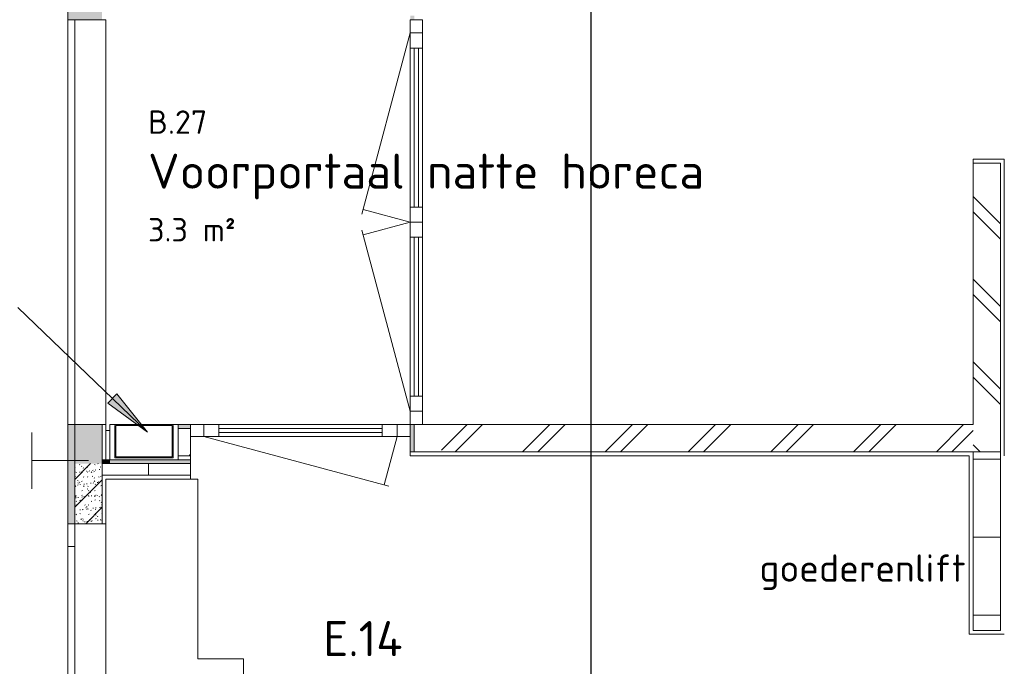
# Model space of a CAD drawing. Header units: millimetres. Extents: x 2016 to 102618, y -16590 to 68005.
# Tile 137 of 256: x 38553 to 43600, y 18361 to 21675. Entities that reach past the tile are written whole.
import ezdxf

# ---------------------------------------------------------------- set-up
doc = ezdxf.new("R2010")
doc.units = ezdxf.units.MM
doc.linetypes.add('Overhead', pattern=[4, 2.5, -1.5])
for name, color, linetype, lineweight in [('A-ANNO-DIMS', 211, 'Continuous', 9), ('A-AREA-IDEN', 2, 'Continuous', 9), ('A-DETL', 90, 'Continuous', 18), ('A-DETL-GENF', 92, 'Continuous', 13), ('A-DETL-MEDM', 33, 'Continuous', 18), ('A-DOOR', 31, 'Continuous', 13), ('A-FLOR', 192, 'Continuous', 13), ('A-GENM', 13, 'Continuous', 13), ('A-GLAZ-CURT', 52, 'Continuous', 9), ('A-GLAZ-CWMG', 51, 'Continuous', 13), ('A-WALL', 113, 'Continuous', 13), ('A-WALL-FNSH', 113, 'Continuous', 25), ('A-WALL-PATT', 111, 'Continuous', 25), ('G-ANNO-TEXT', 231, 'Continuous', 9), ('I-WALL', 2, 'Continuous', 13)]:
    doc.layers.add(name, color=color, linetype=linetype, lineweight=lineweight)
doc.styles.add('ISOCPEUR_2', font='isocpeur.ttf', dxfattribs={"height": 180})
doc.styles.add('ISOCPEUR_3', font='isocpeur.ttf', dxfattribs={"height": 140})
doc.styles.add('ISOCPEUR_4', font='isocpeur.ttf', dxfattribs={"height": 120})
doc.dimstyles.new('00_VCS_maatvoering_1_8', dxfattribs={"dimscale": 304.8, "dimtxt": 179.276612, "dimasz": 0.918635, "dimexe": 0.328084, "dimexo": 0.0625, "dimgap": 0.164042, "dimtad": 1, "dimdec": 0, "dimzin": 0, "dimdsep": 46, "dimtxsty": 'ISOCPEUR_2', "dimblk1": 'DOTSMALL', "dimblk2": 'DOTSMALL', "dimsah": 1, "dimcen": 0.09, "dimdle": 0.328084, "dimadec": 0, "dimazin": 0, "dimtfac": 1, "dimtdec": 4, "dimtix": 1, "dimtmove": 0, "dimatfit": 3, "dimfxl": 0.328084, "dimfxlon": 1, "dimtvp": 1, "dimtolj": 1, "dimtzin": 0, "dimarcsym": 2})
pattern_1 = [(45, (0, 0), (-29.91062, 111.51074), []), (37.5, (0, 0), (-1.574834, 48.170594), [3.353, -34.647, 3.353, -39.147, -40.625]), (37.5, (0, 0), (-1.574834, 48.170594), [-80.5, 3.353, -37.272]), (7.5, (0, 0), (44.24442, 70.55365), [3.353, -17.147, 3.353, -30.897, -13.125]), (7.5, (0, 0), (44.24442, 70.55365), [-54.75, 3.353, -9.772]), (327.5, (-28.075, 0), (77.853547, 0.141476), [3.353, -9.147, 3.353, -41.647, -58.75]), (327.5, (-28.075, 0), (77.853547, 0.141476), [-57.5, 3.353, -55.397]), (317.5, (-28.075, 0), (75.153165, 21.94189), [3.353, -9.147, 3.353, -26.147, -33.75]), (317.5, (-28.075, 0), (75.153165, 21.94189), [-42, 3.353, -30.397])]

# ---------------------------------------------------------------- blocks, each defined once
blk = doc.blocks.new('30_VCS_DO_opening - 1800 x 1265 mm-4524212-00 Begane grond')
at = {"layer": 'A-DETL-GENF', "linetype": 'Overhead', "lineweight": 5}
for p, q in [((891.8, 80), (-908.2, 80)), ((-908.2, -80), (891.8, -80))]:
    blk.add_line(p, q, dxfattribs=at)
at = {"layer": 'A-DETL-MEDM'}
for p, q in [((-908.2, 80), (-908.2, -80)), ((891.8, -80), (891.8, 80))]:
    blk.add_line(p, q, dxfattribs=at)
blk = doc.blocks.new('Uitgifte horeca blad - Uitgifte horeca blad-3227521-00 Begane grond')
at = {"layer": 'A-GENM'}
for p, q in [((39465, 19320), (39429, 19320)), ((39465, 18400), (39465, 19320)), ((38835, 18975), (38800, 18975)), ((38800, 18975), (38800, 17292)), ((39700, 18400), (39465, 18400)), ((39700, 14600), (39700, 18400)), ((38800, 16700), (38800, 14600))]:
    blk.add_line(p, q, dxfattribs=at)
blk = doc.blocks.new('30_VCS_DO_opening - 2075 x 2500 mm-4524002-00 Begane grond')
at = {"layer": 'A-DETL-GENF', "linetype": 'Overhead', "lineweight": 5}
for p, q in [((1029.3, 80), (-1045.7, 80)), ((-1045.7, -80), (1029.3, -80))]:
    blk.add_line(p, q, dxfattribs=at)
at = {"layer": 'A-DETL-MEDM'}
for p, q in [((-1045.7, 80), (-1045.7, -80)), ((1029.3, -80), (1029.3, 80))]:
    blk.add_line(p, q, dxfattribs=at)
blk = doc.blocks.new('Afvalbak - Type 1-4463741-00 Begane grond')
at = {"layer": 'A-GENM'}
for p, q in [((-24, 225), (-24, 60)), ((269, 230), (-19, 230)), ((-19, 225), (269, 225)), ((-19, 65), (-19, 225)), ((269, 225), (269, 65)), ((274, 60), (274, 225)), ((-24, 60), (274, 60)), ((269, 65), (-19, 65))]:
    blk.add_line(p, q, dxfattribs=at)
for centre, start, end in [((-19, 225), 90, 180), ((269, 225), 360, 90)]:
    blk.add_arc(centre, 5, start, end, dxfattribs=at)
blk = doc.blocks.new('31_VCS_CWP_vliesgevel_deur_enkel_glaspaneel - merk-4462972-00 Begane grond')
at = {"layer": 'A-GENM'}
for p, q in [((-495, 31), (-428.7, 278.5)), ((495, 31), (-452.8, 285))]:
    blk.add_line(p, q, dxfattribs=at)
at = {"layer": 'A-GLAZ-CURT', "lineweight": 18}
for p, q in [((-418, 31), (-495, 31)), ((-495, 31), (-495, -31)), ((-418, -31), (-418, 31)), ((-418, 31), (418, 31)), ((495, 31), (418, 31)), ((418, 31), (418, -31)), ((495, -31), (495, 31)), ((-495, -31), (-418, -31)), ((418, -31), (-418, -31)), ((418, -31), (495, -31))]:
    blk.add_line(p, q, dxfattribs=at)
at = {"layer": 'A-GLAZ-CURT', "lineweight": 13}
for p, q in [((418, 10.5), (-418, 10.5)), ((-418, 10.5), (-418, -10.5)), ((418, -10.5), (418, 10.5)), ((-418, -10.5), (418, -10.5))]:
    blk.add_line(p, q, dxfattribs=at)
blk = doc.blocks.new('Rectangular Mullion - aluminium kozijn_RT62_68mm-V310-00 Begane grond')
at = {"layer": 'A-GLAZ-CWMG'}
for p, q in [((-68, 31), (-1.6, 31)), ((-68, 31), (-68, -31)), ((0, 31), (-1.6, 31)), ((0, 31), (0, -31)), ((-68, -31), (-1.6, -31)), ((0, -31), (-1.6, -31))]:
    blk.add_line(p, q, dxfattribs=at)
blk = doc.blocks.new('Rectangular Mullion - aluminium kozijn_RT62_68mm-4439949-00 Begane grond')
at = {"layer": 'A-GLAZ-CWMG'}
for p, q in [((0, 31), (-68, 31)), ((-68, 31), (-68, -31)), ((0, -31), (0, 31)), ((-68, -31), (0, -31))]:
    blk.add_line(p, q, dxfattribs=at)
blk = doc.blocks.new('31_VCS_CWP_vliesgevel_deur_enkel_glaspaneel - merk-4524694-00 Begane grond')
at = {"layer": 'A-GENM'}
for p, q in [((-484.8, 31), (-419.8, 273.4)), ((484.7, 31), (-444, 279.8))]:
    blk.add_line(p, q, dxfattribs=at)
at = {"layer": 'A-GLAZ-CURT', "lineweight": 18}
for p, q in [((-407.8, 31), (-484.8, 31)), ((-484.8, 31), (-484.8, -31)), ((-407.8, -31), (-407.8, 31)), ((-407.8, 31), (407.7, 31)), ((484.7, 31), (407.7, 31)), ((407.7, 31), (407.7, -31)), ((484.7, -31), (484.7, 31)), ((-484.8, -31), (-407.8, -31)), ((407.7, -31), (-407.8, -31)), ((407.7, -31), (484.7, -31))]:
    blk.add_line(p, q, dxfattribs=at)
at = {"layer": 'A-GLAZ-CURT', "lineweight": 13}
for p, q in [((407.7, 10.5), (-407.8, 10.5)), ((-407.8, 10.5), (-407.8, -10.5)), ((407.7, -10.5), (407.7, 10.5)), ((-407.8, -10.5), (407.7, -10.5))]:
    blk.add_line(p, q, dxfattribs=at)
blk = doc.blocks.new('Rectangular Mullion - aluminium kozijn_RT62_68mm-V315-00 Begane grond')
at = {"layer": 'A-GLAZ-CWMG'}
for p, q in [((-68, 31), (0, 31)), ((-68, -31), (-68, 31)), ((0, 31), (0, -31)), ((0, -31), (-68, -31))]:
    blk.add_line(p, q, dxfattribs=at)
blk = doc.blocks.new('Rectangular Mullion - aluminium kozijn_RT62_68mm-4501241-00 Begane grond')
at = {"layer": 'A-GLAZ-CWMG'}
for p, q in [((0, 31), (-68, 31)), ((-68, 31), (-68, -31)), ((0, -31), (0, 31)), ((-68, -31), (0, -31))]:
    blk.add_line(p, q, dxfattribs=at)
blk = doc.blocks.new('31_VCS_CWP_vliesgevel_deur_enkel_glaspaneel - merk-4501257-00 Begane grond')
at = {"layer": 'A-GENM'}
for p, q in [((-484.8, -31), (-419.8, -273.4)), ((484.8, -31), (-444, -279.8))]:
    blk.add_line(p, q, dxfattribs=at)
at = {"layer": 'A-GLAZ-CURT', "lineweight": 18}
for p, q in [((-407.8, 31), (-484.8, 31)), ((-484.8, 31), (-484.8, -31)), ((-407.8, -31), (-407.8, 31)), ((-407.8, 31), (407.8, 31)), ((484.8, 31), (407.8, 31)), ((407.8, 31), (407.8, -31)), ((484.8, -31), (484.8, 31)), ((-484.8, -31), (-407.8, -31)), ((407.8, -31), (-407.8, -31)), ((407.8, -31), (484.8, -31))]:
    blk.add_line(p, q, dxfattribs=at)
at = {"layer": 'A-GLAZ-CURT', "lineweight": 13}
for p, q in [((407.8, 10.5), (-407.8, 10.5)), ((-407.8, 10.5), (-407.8, -10.5)), ((407.8, -10.5), (407.8, 10.5)), ((-407.8, -10.5), (407.8, -10.5))]:
    blk.add_line(p, q, dxfattribs=at)
blk = doc.blocks.new('_DotSmall')
at = {"color": 0, "linetype": 'ByBlock', "const_width": 0.5}
blk.add_lwpolyline([(-0.0625, 0, 1), (0.0625, 0, 1)], format="xyb", close=True, dxfattribs=at)

msp = doc.modelspace()

# ---------------------------------------------------------------- hatches: boundary and pattern name
at = {"layer": 'A-WALL-PATT'}
h = msp.add_hatch(color=256, dxfattribs=at)
h.paths.add_polyline_path([(38835, 19092), (38835, 19600), (38800, 19600), (38800, 19092)], flags=0)
h.paths.add_polyline_path([(38835, 21675), (38835, 21875), (38800, 21875), (38800, 21675)], flags=0)
h.paths.add_polyline_path([(38800, 23475), (38835, 23475), (38835, 23847), (38800, 23847), (38800, 23541.9)], flags=0)
h.paths.add_polyline_path([(38800, 24933), (38835, 24933), (38835, 25710), (38800, 25710), (38800, 25245)], flags=0)
h.paths.add_polyline_path([(38800, 27490), (38835, 27490), (38835, 30089.3), (38800, 30089.3), (38800, 29152.6)], flags=0)
at = {"layer": 'A-WALL-PATT', "lineweight": 5}
h = msp.add_hatch(dxfattribs=at)
h.set_pattern_fill('FP_6', color=256, style=0, pattern_type=2)
h.set_pattern_definition(pattern_1)
h.paths.add_polyline_path([(38838.9, 19400), (38975, 19400), (38975, 19600), (38835, 19600), (38835, 19400)], flags=0)
h.paths.add_polyline_path([(38835, 21675), (38975, 21675), (38975, 21875), (38835, 21875)], flags=0)
h.paths.add_polyline_path([(38956.1, 23475), (38975, 23475), (38975, 23847), (38835, 23847), (38835, 23475), (38850, 23475)], flags=0)
h.paths.add_polyline_path([(38961.8, 24933), (38975, 24933), (38975, 25710), (38835, 25710), (38835, 24933), (38929.7, 24933)], flags=0)
h.paths.add_polyline_path([(38961.8, 27490), (38975, 27490), (38975, 30089.3), (38835, 30089.3), (38835, 27490), (38883.5, 27490)], flags=0)
h = msp.add_hatch(dxfattribs=at)
h.set_pattern_fill('FP_328', color=256, angle=-135, style=0, pattern_type=2)
h.set_pattern_definition([(315, (40555, 20637.5), (212.13, 212.13), []), (315, (42755, 20637.5), (212.132, 212.132), [])])
h.paths.add_polyline_path([(40621, 19460), (40715, 19460), (40715, 19600), (40575, 19600), (40575, 19460), (40617, 19460)], flags=0)
h.paths.add_polyline_path([(40621, 21675), (40715, 21675), (40715, 21835), (40575, 21835), (40575, 21675), (40617, 21675)], flags=0)
at = {"layer": 'A-WALL-PATT'}
h = msp.add_hatch(color=256, dxfattribs=at)
h.paths.add_polyline_path([(40555, 19460), (40575, 19460), (40575, 19600), (40555, 19600), (40555, 19538)], flags=0)
h.paths.add_polyline_path([(40555, 21675), (40575, 21675), (40575, 21695), (40555, 21695)], flags=0)
at = {"layer": 'A-WALL-PATT', "lineweight": 5}
h = msp.add_hatch(dxfattribs=at)
h.set_pattern_fill('FP_404', color=256, angle=225, style=0, pattern_type=2)
h.set_pattern_definition([(135, (43600, 21457.5), (-212.13, -212.13), []), (135, (41400, 21457.5), (-212.132, -212.132), [])])
h.paths.add_polyline_path([(43580, 19460), (43580, 20940), (43440, 20940), (43440, 19460)], flags=0)
at = {"layer": 'A-WALL-PATT'}
for points in [[(39376.6, 19580), (39429, 19580), (39429, 19600), (39365, 19600), (39365, 19580)], [(38990.6, 19400), (39015, 19400), (39015, 19420), (38975, 19420), (38975, 19400)], [(39029.8, 19400), (39429, 19400), (39429, 19420), (39015, 19420), (39015, 19400)]]:
    msp.add_hatch(color=256, dxfattribs=at).paths.add_polyline_path(points, flags=0)
at = {"layer": 'A-WALL-PATT', "lineweight": 5}
h = msp.add_hatch(dxfattribs=at)
h.set_pattern_fill('FP_403', color=256, angle=-135, style=0, pattern_type=2)
h.set_pattern_definition([(45, (42037.5, 19440), (-212.13, 212.13), []), (45, (42037.5, 21640), (-212.132, 212.132), [])])
h.paths.add_polyline_path([(40715, 19460), (43440, 19460), (43440, 19600), (40715, 19600)], flags=0)
h = msp.add_hatch(dxfattribs=at)
h.set_pattern_fill('FP_402', color=256, angle=45, style=0, pattern_type=2)
h.set_pattern_definition([(225, (39825, 19420), (212.13, -212.13), []), (225, (39825, 17220), (212.132, -212.132), [])])
h.paths.add_polyline_path([(39376.6, 19440), (39429, 19440), (39429, 19580), (39365, 19580), (39365, 19440), (39372.7, 19440)], flags=0)
h = msp.add_hatch(dxfattribs=at)
h.set_pattern_fill('FP_405', color=256, angle=270, style=0, pattern_type=2)
h.set_pattern_definition([(180, (43600, 19022.5), (1e-12, -400), [])])
h.paths.add_polyline_path([(43440, 18545), (43580, 18545), (43580, 19460), (43440, 19460), (43440, 18604.7)], flags=0)
h = msp.add_hatch(dxfattribs=at)
h.set_pattern_fill('FP_6', color=256, style=0, pattern_type=2)
h.set_pattern_definition(pattern_1)
h.paths.add_polyline_path([(38961.8, 19092), (38975, 19092), (38975, 19400), (38835, 19400), (38835, 19092)], flags=0)
h = msp.add_hatch(dxfattribs=at)
h.set_pattern_fill('FP_387', color=256, angle=90, style=0, pattern_type=2)
h.set_pattern_definition([(90, (39212, 19420), (-400, 2e-12), [])])
h.paths.add_polyline_path([(39015, 19340), (39429, 19340), (39429, 19400), (39015, 19400)], flags=0)
at = {"layer": 'G-ANNO-TEXT'}
msp.add_hatch(color=10, dxfattribs=at).paths.add_polyline_path([(39208, 19560.7), (39050.7, 19757.8), (39005.1, 19710.4)], flags=0)

# ---------------------------------------------------------------- linework, layer by layer
at = {"layer": 'A-DETL', "lineweight": 13}
for p, q in [((38615, 19270), (38615, 19560)), ((38615, 19415), (38905, 19415))]:
    msp.add_line(p, q, dxfattribs=at)
at = {"layer": 'A-FLOR'}
for p, q in [((38800, 19600), (38800, 21675)), ((38995, 19570), (39015, 19570))]:
    msp.add_line(p, q, dxfattribs=at)
at = {"layer": 'A-WALL', "color": 250, "lineweight": 18}
for p, q in [((43440, 20940), (43440, 19600)), ((43580, 20940), (43440, 20940)), ((43580, 20940), (43580, 19460)), ((38835, 19600), (38835, 19420)), ((38975, 19400), (38975, 19600)), ((39429, 19600), (39365, 19600)), ((39365, 19600), (39365, 19440)), ((39429, 19600), (39429, 19440)), ((40555, 19600), (40555, 19460)), ((43440, 19600), (40555, 19600)), ((39365, 19440), (39429, 19440)), ((40555, 19460), (43440, 19460)), ((43440, 19440), (43440, 19460)), ((43440, 19440), (43440, 18545)), ((43580, 19440), (43580, 19460)), ((43580, 19440), (43580, 18545)), ((38835, 19400), (38835, 19092)), ((38975, 19400), (39429, 19400)), ((39429, 19400), (39429, 19340)), ((38975, 19340), (39429, 19340)), ((38975, 19092), (38975, 19340)), ((43440, 18545), (43580, 18545))]:
    msp.add_line(p, q, dxfattribs=at)
at = {"layer": 'A-WALL', "lineweight": 5}
for p, q in [((40575, 19600), (40575, 19460)), ((39365, 19580), (39429, 19580)), ((43440, 19460), (43580, 19460)), ((38975, 19420), (38995, 19420)), ((38975, 19340), (38975, 19400))]:
    msp.add_line(p, q, dxfattribs=at)
at = {"layer": 'A-WALL', "color": 10, "lineweight": 9}
msp.add_line((38835, 19400), (38835, 19420), dxfattribs=at)
at = {"layer": 'A-WALL-FNSH', "color": 10, "lineweight": 9}
for p, q in [((38800, 21875), (38800, 21675)), ((38800, 21675), (38835, 21675)), ((38800, 19600), (38800, 19092)), ((38800, 19600), (38835, 19600)), ((38800, 19092), (38835, 19092))]:
    msp.add_line(p, q, dxfattribs=at)
at = {"layer": 'A-WALL-FNSH', "color": 7, "lineweight": 13}
for p, q in [((43600, 20960), (43440, 20960)), ((43440, 20960), (43440, 20940)), ((43600, 19440), (43600, 20960)), ((38995, 19420), (38995, 19600)), ((39365, 19440), (39365, 19420)), ((39429, 19440), (39429, 19400)), ((40555, 19460), (40555, 19440)), ((40555, 19440), (43420, 19440)), ((43420, 19440), (43420, 18525)), ((39429, 19420), (38995, 19420)), ((39429, 19320), (39429, 19340)), ((39429, 19320), (38995, 19320)), ((38995, 19092), (38995, 19320)), ((43420, 18525), (43600, 18525))]:
    msp.add_line(p, q, dxfattribs=at)
at = {"layer": 'G-ANNO-TEXT', "color": 10}
for p, q in [((39208, 19560.7), (38543.5, 20200.6)), ((39050.7, 19757.8), (39005.1, 19710.4)), ((39208, 19560.7), (39050.7, 19757.8)), ((39005.1, 19710.4), (39208, 19560.7))]:
    msp.add_line(p, q, dxfattribs=at)
at = {"layer": 'I-WALL'}
for p, q in [((39015, 19600), (39046, 19600)), ((39015, 19600), (39015, 19420)), ((39334, 19600), (39365, 19600)), ((38800, 18975), (38800, 19092))]:
    msp.add_line(p, q, dxfattribs=at)

# ---------------------------------------------------------------- block references
at = {"layer": 'A-DOOR'}
for name, p, rotation in [('30_VCS_DO_opening - 2075 x 2500 mm-4524002-00 Begane grond', (38915, 20629.3), 269.9999999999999), ('30_VCS_DO_opening - 1800 x 1265 mm-4524212-00 Begane grond', (38915, 18200.2), 89.99999999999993)]:
    msp.add_blockref(name, p, dxfattribs=dict(at, rotation=rotation))
at = {"layer": 'A-GENM'}
for name, p in [('Afvalbak - Type 1-4463741-00 Begane grond', (39065, 19370)), ('Uitgifte horeca blad - Uitgifte horeca blad-3227521-00 Begane grond', (0, 0))]:
    msp.add_blockref(name, p, dxfattribs=at)
at = {"layer": 'A-GLAZ-CURT', "lineweight": 18}
for name, p, rotation in [('31_VCS_CWP_vliesgevel_deur_enkel_glaspaneel - merk-4524694-00 Begane grond', (40586, 21122.2), 90), ('31_VCS_CWP_vliesgevel_deur_enkel_glaspaneel - merk-4501257-00 Begane grond', (40586, 20152.7), 270), ('31_VCS_CWP_vliesgevel_deur_enkel_glaspaneel - merk-4462972-00 Begane grond', (39992, 19569), 180)]:
    msp.add_blockref(name, p, dxfattribs=dict(at, rotation=rotation))
at = {"layer": 'A-GLAZ-CWMG', "rotation": 90}
msp.add_blockref('Rectangular Mullion - aluminium kozijn_RT62_68mm-4501241-00 Begane grond', (40586, 21675), dxfattribs=at)
at = {"layer": 'A-GLAZ-CWMG', "extrusion": (0, 0, -1), "rotation": 270}
msp.add_blockref('Rectangular Mullion - aluminium kozijn_RT62_68mm-V315-00 Begane grond', (-40586, 19600), dxfattribs=at)
at = {"layer": 'A-GLAZ-CWMG', "extrusion": (0, 0, -1)}
msp.add_blockref('Rectangular Mullion - aluminium kozijn_RT62_68mm-V310-00 Begane grond', (-39429, 19569), dxfattribs=at)
at = {"layer": 'A-GLAZ-CWMG'}
msp.add_blockref('Rectangular Mullion - aluminium kozijn_RT62_68mm-4439949-00 Begane grond', (40555, 19569), dxfattribs=at)

# ---------------------------------------------------------------- texts
at = {"layer": 'A-AREA-IDEN', "attachment_point": 1}
for s, insert, char_height, width, style in [('B.27', (39210.6, 21210.2), 120, 376.793, 'ISOCPEUR_4'), ('Voorportaal natte horeca', (39210.6, 20988.7), 180, 3495.357, 'ISOCPEUR_2'), ('3.3 m²', (39210.6, 20658.5), 120, 569.198, 'ISOCPEUR_4'), ('E.14', (40108.2, 18592.8), 180, 505.063, 'ISOCPEUR_2')]:
    msp.add_mtext(s, dxfattribs=dict(at, insert=insert, char_height=char_height, width=width, style=style))
at = {"layer": 'G-ANNO-TEXT', "color": 7, "insert": (42344.5, 18934.4), "char_height": 140, "width": 1186.497, "attachment_point": 1, "style": 'ISOCPEUR_3'}
msp.add_mtext('goederenlift', dxfattribs=at)

# ---------------------------------------------------------------- dimensions: what is measured, and where the dimension line sits
at = {"layer": 'A-ANNO-DIMS'}
msp.add_linear_dim(base=(41480.4, 14600), p1=(41580.4, 23475), p2=(41580.4, 14600), angle=90, dimstyle='00_VCS_maatvoering_1_8', override={"dimpost": '<>', "dimfxl": 8875}, dxfattribs=at).render()

doc.saveas('drawing.dxf')
